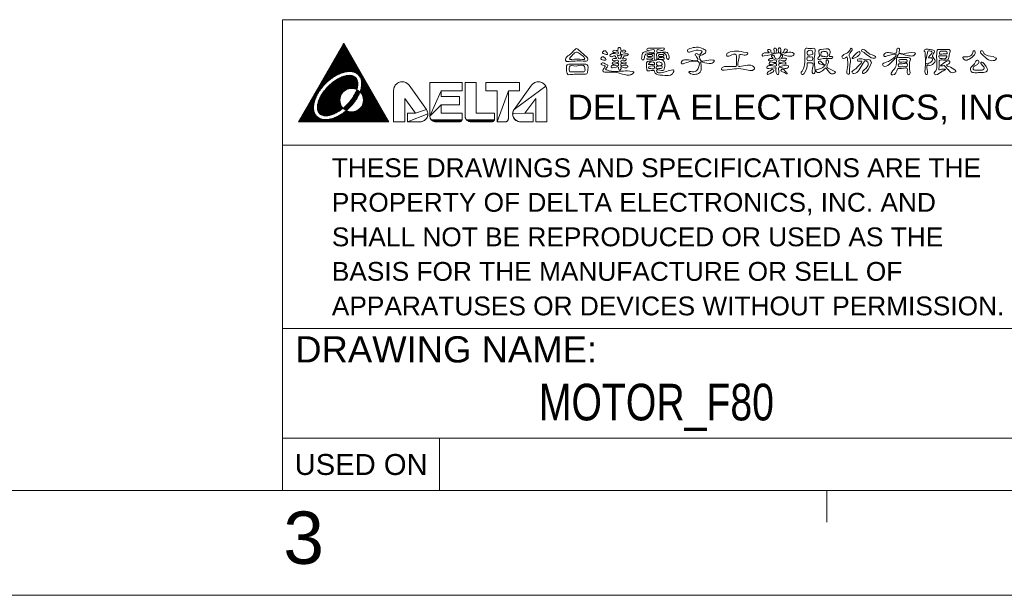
# Model space of a CAD drawing. Header units: millimetres. Extents: x -38 to 382, y -25 to 272.
# Tile 4 of 7: x 195 to 289, y -25 to 30. Entities that reach past the tile are written whole.
import ezdxf
from ezdxf.enums import TextEntityAlignment as Align

# ---------------------------------------------------------------- set-up
doc = ezdxf.new("R2010")
doc.units = ezdxf.units.MM
doc.header["$LTSCALE"] = 23.1
doc.layers.get('0').update_dxf_attribs({"linetype": 'CONTINUOUS'})
doc.styles.get("Standard").update_dxf_attribs({"font": 'txt', "width": 0.7})
doc.styles.add('TEXTSTYLE_0', font='txt', dxfattribs={"width": 0.8})

msp = doc.modelspace()

# ---------------------------------------------------------------- linework, layer by layer
at = {"color": 7, "linetype": 'Continuous', "lineweight": 13}
for p, q in [((372.2773, 30.1994), (220.2773, 30.1994)), ((220.2773, 30.1994), (220.2773, -14.8006)), ((221.7773, 20.4494), (226.1076, 27.9494)), ((225.7632, 27.3528), (226.4521, 27.3528)), ((225.8083, 27.431), (226.407, 27.431)), ((225.8534, 27.5091), (226.3619, 27.5091)), ((225.8985, 27.5872), (226.3168, 27.5872)), ((225.9436, 27.6653), (226.2717, 27.6653)), ((225.9887, 27.7435), (226.2266, 27.7435)), ((226.0338, 27.8216), (226.1815, 27.8216)), ((226.0386, 27.8298), (226.1261, 27.9174)), ((230.438, 20.4494), (226.1076, 27.9494)), ((226.1085, 27.8997), (226.1364, 27.8997)), ((225.2219, 26.4153), (226.9934, 26.4153)), ((225.267, 26.4935), (226.9483, 26.4935)), ((225.3121, 26.5716), (226.9032, 26.5716)), ((225.3572, 26.6497), (226.8581, 26.6497)), ((225.4023, 26.7278), (226.813, 26.7278)), ((225.4474, 26.806), (226.7679, 26.806)), ((225.4925, 26.8841), (226.7228, 26.8841)), ((225.5376, 26.9622), (226.6776, 26.9622)), ((225.5827, 27.0403), (226.6325, 27.0403)), ((225.6279, 27.1185), (226.5874, 27.1185)), ((225.673, 27.1966), (226.5423, 27.1966)), ((225.7181, 27.2747), (226.4972, 27.2747)), ((224.6806, 25.4778), (227.5347, 25.4778)), ((224.7257, 25.556), (227.4896, 25.556)), ((224.7708, 25.6341), (227.4445, 25.6341)), ((224.8159, 25.7122), (227.3994, 25.7122)), ((224.861, 25.7903), (227.3543, 25.7903)), ((224.9061, 25.8685), (227.3092, 25.8685)), ((224.9512, 25.9466), (227.2641, 25.9466)), ((224.9963, 26.0247), (227.2189, 26.0247)), ((225.0415, 26.1028), (227.1738, 26.1028)), ((225.0866, 26.181), (227.1287, 26.181)), ((225.1317, 26.2591), (227.0836, 26.2591)), ((225.1768, 26.3372), (227.0385, 26.3372)), ((224.1393, 24.5403), (224.8866, 24.5403)), ((224.1844, 24.6185), (224.9939, 24.6185)), ((224.2295, 24.6966), (225.1082, 24.6966)), ((224.2746, 24.7747), (225.2311, 24.7747)), ((224.3197, 24.8528), (225.3643, 24.8528)), ((224.3648, 24.931), (225.5107, 24.931)), ((224.4099, 25.0091), (225.6753, 25.0091)), ((224.4551, 25.0872), (225.8674, 25.0872)), ((224.5002, 25.1653), (226.1105, 25.1653)), ((224.5453, 25.2435), (226.5749, 25.2435)), ((224.5904, 25.3216), (227.6249, 25.3216)), ((224.6355, 25.3997), (227.5798, 25.3997)), ((225.5583, 24.5403), (227.353, 24.5403)), ((225.703, 24.6185), (227.2995, 24.6185)), ((225.8677, 24.6966), (227.226, 24.6966)), ((226.0659, 24.7747), (227.1189, 24.7747)), ((226.3463, 24.8528), (226.9297, 24.8528)), ((226.7712, 25.2435), (227.67, 25.2435)), ((227.1575, 25.1653), (227.7151, 25.1653)), ((227.3226, 25.0872), (227.7602, 25.0872)), ((227.4366, 25.0091), (227.8053, 25.0091)), ((227.5232, 24.931), (227.8505, 24.931)), ((227.5916, 24.8528), (227.8956, 24.8528)), ((227.6468, 24.7747), (227.9407, 24.7747)), ((227.6915, 24.6966), (227.9858, 24.6966)), ((227.7279, 24.6185), (228.0309, 24.6185)), ((227.7571, 24.5403), (228.076, 24.5403)), ((223.5529, 23.5247), (223.8882, 23.5247)), ((223.598, 23.6028), (223.946, 23.6028)), ((223.6431, 23.681), (224.0064, 23.681)), ((223.6882, 23.7591), (224.0696, 23.7591)), ((223.7333, 23.8372), (224.1355, 23.8372)), ((223.7784, 23.9153), (224.2044, 23.9153)), ((223.8235, 23.9935), (224.2763, 23.9935)), ((223.8686, 24.0716), (224.3515, 24.0716)), ((223.9138, 24.1497), (224.4302, 24.1497)), ((223.9589, 24.2278), (224.5126, 24.2278)), ((224.004, 24.306), (224.5991, 24.306)), ((224.0491, 24.3841), (224.6899, 24.3841)), ((224.0942, 24.4622), (224.7856, 24.4622)), ((224.361, 23.5247), (226.3758, 23.5247)), ((224.4278, 23.6028), (226.5908, 23.6028)), ((224.4977, 23.681), (227.4107, 23.681)), ((224.5708, 23.7591), (227.4287, 23.7591)), ((224.6473, 23.8372), (227.4434, 23.8372)), ((224.7275, 23.9153), (227.4544, 23.9153)), ((224.8116, 23.9935), (227.4615, 23.9935)), ((224.9, 24.0716), (227.4643, 24.0716)), ((224.9931, 24.1497), (227.4623, 24.1497)), ((225.0916, 24.2278), (227.455, 24.2278)), ((225.196, 24.306), (227.4417, 24.306)), ((225.3076, 24.3841), (227.4213, 24.3841)), ((225.4277, 24.4622), (227.3925, 24.4622)), ((227.1405, 23.6028), (227.3894, 23.6028)), ((227.3555, 23.5247), (227.365, 23.5247)), ((227.741, 23.5247), (228.6624, 23.5247)), ((227.7612, 23.6028), (228.6173, 23.6028)), ((227.7789, 23.681), (228.5722, 23.681)), ((227.7801, 24.4622), (228.1211, 24.4622)), ((227.7938, 23.7591), (228.5271, 23.7591)), ((227.7977, 24.3841), (228.1662, 24.3841)), ((227.8059, 23.8372), (228.482, 23.8372)), ((227.8105, 24.306), (228.2113, 24.306)), ((227.815, 23.9153), (228.4369, 23.9153)), ((227.8189, 24.2278), (228.2564, 24.2278)), ((227.8211, 23.9935), (228.3917, 23.9935)), ((227.8233, 24.1497), (228.3015, 24.1497)), ((227.8239, 24.0716), (228.3466, 24.0716)), ((230.8831, 23.4546), (230.8895, 23.5567)), ((230.8895, 23.5567), (230.9087, 23.6572)), ((230.9087, 23.6572), (230.9404, 23.7544)), ((230.9404, 23.7544), (230.984, 23.8469)), ((230.984, 23.8469), (231.0389, 23.9332)), ((231.0389, 23.9332), (231.1042, 24.0119)), ((231.1042, 24.0119), (231.1789, 24.0818)), ((231.1789, 24.0818), (231.2617, 24.1418)), ((231.2617, 24.1418), (231.3515, 24.1909)), ((231.3515, 24.1909), (231.4466, 24.2283)), ((231.4466, 24.2283), (231.5458, 24.2535)), ((231.5458, 24.2535), (231.6473, 24.266)), ((231.5458, 24.2535), (231.5458, 24.2535)), ((231.6473, 24.266), (231.7495, 24.2657)), ((231.7495, 24.2657), (231.851, 24.2526)), ((231.851, 24.2526), (231.9499, 24.2268)), ((231.9499, 24.2268), (232.0449, 24.1888)), ((232.0449, 24.1888), (232.1343, 24.1392)), ((232.1343, 24.1392), (232.2168, 24.0787)), ((232.2168, 24.0787), (232.2911, 24.0084)), ((232.2911, 24.0084), (232.3559, 23.9293)), ((232.3559, 23.9293), (234.0149, 21.6188)), ((234.0149, 21.6188), (232.3559, 23.9293)), ((232.3563, 23.9287), (234.0144, 21.6194)), ((234.344, 20.9852), (234.344, 24.1998)), ((234.344, 24.1998), (237.4354, 24.1998)), ((237.4354, 24.1998), (234.344, 24.1998)), ((234.344, 24.1998), (237.4354, 24.1998)), ((234.344, 24.1998), (234.344, 20.9852)), ((234.344, 24.1998), (234.344, 20.9852)), ((237.4354, 24.1998), (237.4354, 23.3961)), ((237.4354, 24.1998), (237.4354, 24.1998)), ((237.4354, 24.1998), (237.4354, 23.3961)), ((237.4354, 23.3961), (237.4354, 24.1998)), ((237.7033, 20.9844), (237.7033, 24.1998)), ((237.7033, 24.1998), (238.7748, 24.1998)), ((238.7748, 24.1998), (237.7033, 24.1998)), ((237.7033, 24.1998), (238.7748, 24.1998)), ((237.7033, 24.1998), (237.7033, 20.9844)), ((237.7033, 20.9852), (237.7033, 24.1998)), ((238.7748, 24.1998), (238.7748, 21.2531)), ((238.7748, 21.2531), (238.7748, 24.1998)), ((238.7748, 21.2531), (238.7748, 24.1998)), ((239.7016, 23.3961), (239.7016, 24.1998)), ((239.7016, 24.1998), (242.9162, 24.1998)), ((242.9162, 24.1998), (239.7016, 24.1998)), ((239.7016, 24.1998), (242.9162, 24.1998)), ((239.7016, 24.1998), (239.7016, 23.3961)), ((239.7016, 24.1998), (239.7016, 23.3961)), ((242.3955, 21.6188), (244.0545, 23.9293)), ((244.0545, 23.9293), (242.3955, 21.6188)), ((245.4264, 23.8469), (242.3955, 21.6188)), ((242.3955, 21.6188), (245.4264, 23.8469)), ((244.0541, 23.9287), (242.396, 21.6194)), ((242.9162, 24.1998), (242.9162, 23.3961)), ((242.9162, 24.1998), (242.9162, 23.3961)), ((242.9162, 23.3961), (242.9162, 24.1998)), ((244.0545, 23.9293), (244.1193, 24.0084)), ((244.1193, 24.0084), (244.1936, 24.0787)), ((244.1936, 24.0787), (244.2761, 24.1392)), ((244.2761, 24.1392), (244.3655, 24.1888)), ((244.3655, 24.1888), (244.4604, 24.2268)), ((244.4604, 24.2268), (244.5594, 24.2526)), ((244.5594, 24.2526), (244.6608, 24.2657)), ((244.6608, 24.2657), (244.7631, 24.266)), ((244.7631, 24.266), (244.8646, 24.2535)), ((244.7631, 24.266), (244.7631, 24.266)), ((244.8646, 24.2535), (244.9638, 24.2283)), ((244.9638, 24.2283), (245.0589, 24.1909)), ((245.0589, 24.1909), (245.1487, 24.1418)), ((245.1487, 24.1418), (245.2315, 24.0818)), ((245.2315, 24.0818), (245.3062, 24.0119)), ((245.3062, 24.0119), (245.3715, 23.9332)), ((245.3715, 23.9332), (245.4264, 23.8469)), ((245.4264, 23.8469), (245.47, 23.7544)), ((245.47, 23.7544), (245.5017, 23.6572)), ((245.5017, 23.6572), (245.5209, 23.5567)), ((245.5209, 23.5567), (245.5273, 23.4546)), ((223.0116, 22.5872), (223.3814, 22.5872)), ((223.0567, 22.6653), (223.4108, 22.6653)), ((223.1018, 22.7435), (223.4426, 22.7435)), ((223.1469, 22.8216), (223.4767, 22.8216)), ((223.192, 22.8997), (223.5131, 22.8997)), ((223.2371, 22.9778), (223.5518, 22.9778)), ((223.2822, 23.056), (223.5928, 23.056)), ((223.3274, 23.1341), (223.6361, 23.1341)), ((223.3725, 23.2122), (223.6818, 23.2122)), ((223.4176, 23.2903), (223.7297, 23.2903)), ((223.4627, 23.3685), (223.7801, 23.3685)), ((223.5078, 23.4466), (223.8329, 23.4466)), ((223.7707, 22.5872), (225.7432, 22.5872)), ((223.8055, 22.6653), (225.7512, 22.6653)), ((223.843, 22.7435), (225.7647, 22.7435)), ((223.8831, 22.8216), (225.7841, 22.8216)), ((223.9258, 22.8997), (225.8096, 22.8997)), ((223.971, 22.9778), (225.8417, 22.9778)), ((224.0188, 23.056), (225.8809, 23.056)), ((224.0692, 23.1341), (225.9283, 23.1341)), ((224.1222, 23.2122), (225.9852, 23.2122)), ((224.1778, 23.2903), (226.0534, 23.2903)), ((224.2361, 23.3685), (226.1363, 23.3685)), ((224.2971, 23.4466), (226.2395, 23.4466)), ((226.8612, 22.5872), (227.3113, 22.5872)), ((226.9175, 22.6653), (227.36, 22.6653)), ((226.9712, 22.7435), (227.4062, 22.7435)), ((227.0222, 22.8216), (227.4502, 22.8216)), ((227.0707, 22.8997), (227.4918, 22.8997)), ((227.1167, 22.9778), (227.5312, 22.9778)), ((227.1601, 23.056), (227.5682, 23.056)), ((227.2009, 23.1341), (227.6029, 23.1341)), ((227.2391, 23.2122), (227.6353, 23.2122)), ((227.2747, 23.2903), (227.6654, 23.2903)), ((227.3076, 23.3685), (227.595, 23.3685)), ((227.3377, 23.4466), (227.4918, 23.4466)), ((227.6779, 23.2903), (228.7977, 23.2903)), ((227.693, 23.3685), (228.7526, 23.3685)), ((227.7183, 23.4466), (228.7075, 23.4466)), ((227.7461, 23.2122), (228.8428, 23.2122)), ((227.803, 23.1341), (228.8879, 23.1341)), ((227.8504, 23.056), (228.933, 23.056)), ((227.8896, 22.9778), (228.9782, 22.9778)), ((227.9217, 22.8997), (229.0233, 22.8997)), ((227.9472, 22.8216), (229.0684, 22.8216)), ((227.9666, 22.7435), (229.1135, 22.7435)), ((227.9801, 22.6653), (229.1586, 22.6653)), ((227.9881, 22.5872), (229.2037, 22.5872)), ((230.8831, 20.4494), (230.8831, 23.4546)), ((230.8831, 23.4546), (230.8831, 20.4494)), ((230.8831, 23.4546), (230.8831, 20.4494)), ((232.982, 21.2531), (231.9546, 22.684)), ((231.9546, 22.684), (231.9546, 20.4494)), ((231.9546, 22.684), (232.982, 21.2531)), ((231.9546, 22.684), (232.982, 21.2531)), ((231.9546, 20.4494), (231.9546, 22.684)), ((231.9546, 20.4494), (231.9546, 22.684)), ((235.4155, 23.3961), (234.344, 20.9852)), ((234.344, 20.9852), (235.4155, 23.3961)), ((237.4354, 23.3961), (235.4155, 23.3961)), ((235.4155, 23.3961), (235.4155, 22.8604)), ((235.4155, 23.3961), (237.4354, 23.3961)), ((235.4155, 23.3961), (237.4354, 23.3961)), ((235.4155, 23.3961), (235.4155, 22.8604)), ((235.4155, 22.8604), (235.4155, 23.3961)), ((235.4155, 22.8604), (237.1675, 22.8604)), ((237.1675, 22.8604), (235.4155, 22.8604)), ((235.4155, 22.8604), (237.1675, 22.8604)), ((237.1675, 22.8604), (237.1675, 22.0567)), ((237.1675, 22.8604), (237.1675, 22.8604)), ((237.1675, 22.0567), (237.1675, 22.8604)), ((237.1675, 22.0567), (237.1675, 22.8604)), ((240.7732, 23.3961), (239.7016, 23.3961)), ((239.7016, 23.3961), (239.7016, 23.3961)), ((239.7016, 23.3961), (240.7732, 23.3961)), ((239.7016, 23.3961), (240.7732, 23.3961)), ((241.8447, 23.3961), (240.7732, 20.4494)), ((240.7732, 20.4494), (240.7732, 23.3961)), ((240.7732, 20.4494), (241.8447, 23.3961)), ((240.7732, 23.3961), (240.7732, 20.4494)), ((240.7732, 23.3961), (240.7732, 20.4494)), ((242.9162, 23.3961), (241.8447, 23.3961)), ((241.8447, 23.3961), (241.8447, 20.7265)), ((242.9162, 23.3961), (241.8447, 23.3961)), ((241.8447, 23.3961), (242.9162, 23.3961)), ((241.8447, 23.3961), (241.8447, 20.7265)), ((241.8447, 20.7265), (241.8447, 23.3961)), ((244.4558, 22.684), (243.4283, 21.2531)), ((244.4558, 22.684), (243.4283, 21.2531)), ((243.4283, 21.2531), (244.4558, 22.684)), ((244.4558, 20.4494), (244.4558, 22.684)), ((244.4558, 22.684), (244.4558, 22.684)), ((244.4558, 22.684), (244.4558, 20.4494)), ((244.4558, 20.4494), (244.4558, 22.684)), ((245.5273, 23.4546), (245.5273, 20.4494)), ((245.5273, 23.4546), (245.5273, 20.4494)), ((245.5273, 20.4494), (245.5273, 23.4546)), ((222.4703, 21.6497), (223.2375, 21.6497)), ((222.5154, 21.7278), (223.2321, 21.7278)), ((222.5605, 21.806), (223.2305, 21.806)), ((222.6056, 21.8841), (223.2324, 21.8841)), ((222.6507, 21.9622), (223.2376, 21.9622)), ((222.6958, 22.0403), (223.2459, 22.0403)), ((222.741, 22.1185), (223.2572, 22.1185)), ((222.7861, 22.1966), (223.2714, 22.1966)), ((222.8312, 22.2747), (223.2883, 22.2747)), ((222.8763, 22.3528), (223.3078, 22.3528)), ((222.9214, 22.431), (223.3299, 22.431)), ((222.9665, 22.5091), (223.3544, 22.5091)), ((223.5904, 21.806), (225.9897, 21.806)), ((223.5919, 21.8841), (225.9321, 21.8841)), ((223.5937, 21.7278), (226.0351, 21.7278)), ((223.5978, 21.9622), (225.8841, 21.9622)), ((223.6025, 21.6497), (225.9351, 21.6497)), ((223.6078, 22.0403), (225.8443, 22.0403)), ((223.6215, 22.1185), (225.8117, 22.1185)), ((223.6386, 22.1966), (225.7857, 22.1966)), ((223.6591, 22.2747), (225.7659, 22.2747)), ((223.6826, 22.3528), (225.752, 22.3528)), ((223.7091, 22.431), (225.7436, 22.431)), ((223.7385, 22.5091), (225.7407, 22.5091)), ((226.0589, 21.7278), (226.6022, 21.7278)), ((226.1297, 21.806), (226.6819, 21.806)), ((226.143, 21.6497), (226.5187, 21.6497)), ((226.2193, 21.8841), (226.758, 21.8841)), ((226.3045, 21.9622), (226.8309, 21.9622)), ((226.3858, 22.0403), (226.9006, 22.0403)), ((226.4633, 22.1185), (226.9673, 22.1185)), ((226.5373, 22.1966), (227.0312, 22.1966)), ((226.608, 22.2747), (227.0923, 22.2747)), ((226.6757, 22.3528), (227.1509, 22.3528)), ((226.7403, 22.431), (227.2068, 22.431)), ((226.8021, 22.5091), (227.2603, 22.5091)), ((227.5883, 21.6497), (229.745, 21.6497)), ((227.6724, 21.7278), (229.6999, 21.7278)), ((227.7416, 21.806), (229.6548, 21.806)), ((227.7992, 21.8841), (229.6097, 21.8841)), ((227.8472, 21.9622), (229.5646, 21.9622)), ((227.887, 22.0403), (229.5194, 22.0403)), ((227.9196, 22.1185), (229.4743, 22.1185)), ((227.9455, 22.1966), (229.4292, 22.1966)), ((227.9654, 22.2747), (229.3841, 22.2747)), ((227.9793, 22.3528), (229.339, 22.3528)), ((227.9877, 22.431), (229.2939, 22.431)), ((227.9906, 22.5091), (229.2488, 22.5091)), ((235.4155, 22.0567), (234.344, 20.9852)), ((234.344, 20.9852), (235.4155, 22.0567)), ((237.1675, 22.0567), (235.4155, 22.0567)), ((235.4155, 22.0567), (235.4155, 21.2531)), ((235.4155, 22.0567), (237.1675, 22.0567)), ((235.4155, 22.0567), (237.1675, 22.0567)), ((235.4155, 22.0567), (235.4155, 21.2531)), ((235.4155, 21.2531), (235.4155, 22.0567)), ((221.929, 20.7122), (223.9596, 20.7122)), ((221.9741, 20.7903), (223.7703, 20.7903)), ((222.0192, 20.8685), (223.6458, 20.8685)), ((222.0643, 20.9466), (223.553, 20.9466)), ((222.1094, 21.0247), (223.4802, 21.0247)), ((222.1545, 21.1028), (223.4217, 21.1028)), ((222.1997, 21.181), (223.3743, 21.181)), ((222.2448, 21.2591), (223.3359, 21.2591)), ((222.2899, 21.3372), (223.3048, 21.3372)), ((222.335, 21.4153), (223.2802, 21.4153)), ((222.3801, 21.4935), (223.2611, 21.4935)), ((222.4252, 21.5716), (223.2471, 21.5716)), ((223.6177, 21.5716), (225.8288, 21.5716)), ((223.6402, 21.4935), (225.7151, 21.4935)), ((223.6717, 21.4153), (225.5924, 21.4153)), ((223.7146, 21.3372), (225.4583, 21.3372)), ((223.7728, 21.2591), (225.309, 21.2591)), ((223.8536, 21.181), (225.137, 21.181)), ((223.9748, 21.1028), (224.9246, 21.1028)), ((224.2273, 21.0247), (224.5809, 21.0247)), ((224.8603, 20.7122), (230.2863, 20.7122)), ((225.1276, 20.7903), (230.2412, 20.7903)), ((225.3301, 20.8685), (230.1961, 20.8685)), ((225.501, 20.9466), (230.151, 20.9466)), ((225.6518, 21.0247), (230.1058, 21.0247)), ((225.7883, 21.1028), (230.0607, 21.1028)), ((225.9137, 21.181), (230.0156, 21.181)), ((226.0302, 21.2591), (229.9705, 21.2591)), ((226.1393, 21.3372), (229.9254, 21.3372)), ((226.242, 21.4153), (226.6145, 21.4153)), ((226.2481, 21.5716), (226.4312, 21.5716)), ((226.3391, 21.4935), (226.3878, 21.4935)), ((227.1168, 21.4153), (229.8803, 21.4153)), ((227.3435, 21.4935), (229.8352, 21.4935)), ((227.4832, 21.5716), (229.7901, 21.5716)), ((232.201, 20.4494), (232.201, 21.2531)), ((232.201, 21.2531), (232.982, 21.2531)), ((232.982, 21.2531), (232.201, 21.2531)), ((232.201, 21.2531), (232.982, 21.2531)), ((232.201, 21.2531), (232.201, 20.4494)), ((232.201, 21.2531), (232.201, 20.4494)), ((234.153, 21.1977), (232.201, 20.4494)), ((232.201, 20.4494), (234.153, 21.1977)), ((234.0149, 21.6188), (232.982, 21.2531)), ((232.982, 21.2531), (234.0149, 21.6188)), ((233.9706, 20.7021), (233.9074, 20.6381)), ((234.0255, 20.7734), (233.9706, 20.7021)), ((234.0149, 21.6188), (234.0627, 21.5426)), ((234.0714, 20.8507), (234.0255, 20.7734)), ((234.0627, 21.5426), (234.1009, 21.4612)), ((234.1076, 20.9331), (234.0714, 20.8507)), ((234.1009, 21.4612), (234.129, 21.3757)), ((234.1335, 21.0192), (234.1076, 20.9331)), ((234.129, 21.3757), (234.1464, 21.2874)), ((234.1487, 21.1079), (234.1335, 21.0192)), ((234.1464, 21.2874), (234.153, 21.1977)), ((234.1464, 21.2874), (234.1464, 21.2874)), ((234.153, 21.1977), (234.1487, 21.1079)), ((234.3469, 20.9292), (234.344, 20.9852)), ((234.3557, 20.8738), (234.3469, 20.9292)), ((234.3702, 20.8196), (234.3557, 20.8738)), ((234.3903, 20.7673), (234.3702, 20.8196)), ((234.4158, 20.7173), (234.3903, 20.7673)), ((234.4463, 20.6703), (234.4158, 20.7173)), ((235.4155, 21.2531), (237.4354, 21.2531)), ((237.4354, 21.2531), (235.4155, 21.2531)), ((235.4155, 21.2531), (237.4354, 21.2531)), ((237.4354, 20.7265), (237.4339, 20.6976)), ((237.4354, 21.2531), (237.4354, 20.7265)), ((237.4354, 21.2531), (237.4354, 21.2531)), ((237.4354, 21.2531), (237.4354, 20.7265)), ((237.4354, 20.7265), (237.4354, 21.2531)), ((237.7063, 20.9285), (237.7033, 20.9844)), ((237.7151, 20.8731), (237.7063, 20.9285)), ((237.7297, 20.819), (237.7151, 20.8731)), ((237.7499, 20.7667), (237.7297, 20.819)), ((237.7753, 20.7169), (237.7499, 20.7667)), ((237.8059, 20.6699), (237.7753, 20.7169)), ((238.7748, 21.2531), (240.5268, 21.2531)), ((240.5268, 21.2531), (238.7748, 21.2531)), ((238.7748, 21.2531), (240.5268, 21.2531)), ((240.5268, 20.7265), (240.5253, 20.6976)), ((240.5268, 21.2531), (240.5268, 20.7265)), ((240.5268, 21.2531), (240.5268, 21.2531)), ((240.5268, 21.2531), (240.5268, 20.7265)), ((240.5268, 20.7265), (240.5268, 21.2531)), ((241.8447, 20.7265), (241.8432, 20.6976)), ((242.2573, 21.1977), (242.264, 21.2874)), ((243.4283, 21.2531), (242.2573, 21.1977)), ((242.2573, 21.1977), (243.4283, 21.2531)), ((242.2617, 21.1079), (242.2573, 21.1977)), ((242.2769, 21.0192), (242.2617, 21.1079)), ((242.264, 21.2874), (242.2814, 21.3757)), ((242.3028, 20.9331), (242.2769, 21.0192)), ((242.2814, 21.3757), (242.3095, 21.4612)), ((242.339, 20.8507), (242.3028, 20.9331)), ((242.3095, 21.4612), (242.3477, 21.5426)), ((242.3849, 20.7734), (242.339, 20.8507)), ((242.3477, 21.5426), (242.3955, 21.6188)), ((242.4398, 20.7021), (242.3849, 20.7734)), ((242.503, 20.6381), (242.4398, 20.7021)), ((243.4283, 21.2531), (244.2094, 21.2531)), ((244.2094, 21.2531), (243.4283, 21.2531)), ((244.2094, 21.2531), (243.4283, 21.2531)), ((244.2094, 21.2531), (244.2094, 20.4494)), ((244.2094, 21.2531), (244.2094, 21.2531)), ((244.2094, 21.2531), (244.2094, 20.4494)), ((244.2094, 20.4494), (244.2094, 21.2531)), ((221.7773, 20.4494), (230.438, 20.4494)), ((221.7937, 20.4778), (230.4216, 20.4778)), ((221.8388, 20.556), (230.3765, 20.556)), ((221.8839, 20.6341), (230.3314, 20.6341)), ((231.9546, 20.4494), (230.8831, 20.4494)), ((230.8831, 20.4494), (231.9546, 20.4494)), ((230.8831, 20.4494), (231.9546, 20.4494)), ((233.4141, 20.4494), (232.201, 20.4494)), ((232.201, 20.4494), (233.4141, 20.4494)), ((232.201, 20.4494), (233.4141, 20.4494)), ((233.5039, 20.4549), (233.4141, 20.4494)), ((233.5924, 20.4712), (233.5039, 20.4549)), ((233.5039, 20.4549), (233.5039, 20.4549)), ((233.6782, 20.4982), (233.5924, 20.4712)), ((233.7601, 20.5354), (233.6782, 20.4982)), ((233.8369, 20.5823), (233.7601, 20.5354)), ((233.9074, 20.6381), (233.8369, 20.5823)), ((234.4816, 20.6267), (234.4463, 20.6703)), ((237.4294, 20.6689), (234.4816, 20.6267)), ((234.4816, 20.6267), (237.4294, 20.6689)), ((234.5213, 20.587), (234.4816, 20.6267)), ((237.4115, 20.6138), (234.5213, 20.587)), ((234.5213, 20.587), (237.4115, 20.6138)), ((234.5649, 20.5517), (234.5213, 20.587)), ((234.6119, 20.5212), (234.5649, 20.5517)), ((234.6619, 20.4957), (234.6119, 20.5212)), ((237.3437, 20.5206), (234.6619, 20.4957)), ((234.6619, 20.4957), (237.3437, 20.5206)), ((234.7142, 20.4756), (234.6619, 20.4957)), ((234.7684, 20.4611), (234.7142, 20.4756)), ((237.271, 20.4734), (234.7684, 20.4611)), ((234.7684, 20.4611), (237.271, 20.4734)), ((234.8238, 20.4524), (234.7684, 20.4611)), ((234.8798, 20.4494), (234.8238, 20.4524)), ((237.1583, 20.4494), (234.8798, 20.4494)), ((234.8798, 20.4494), (237.1583, 20.4494)), ((234.8798, 20.4494), (237.1583, 20.4494)), ((237.1873, 20.4509), (237.1583, 20.4494)), ((237.2159, 20.4555), (237.1873, 20.4509)), ((237.2439, 20.463), (237.2159, 20.4555)), ((237.271, 20.4734), (237.2439, 20.463)), ((237.2439, 20.463), (237.2439, 20.463)), ((237.2969, 20.4866), (237.271, 20.4734)), ((237.3212, 20.5024), (237.2969, 20.4866)), ((237.3437, 20.5206), (237.3212, 20.5024)), ((237.3212, 20.5024), (237.3212, 20.5024)), ((237.3642, 20.5411), (237.3437, 20.5206)), ((237.3825, 20.5637), (237.3642, 20.5411)), ((237.3983, 20.588), (237.3825, 20.5637)), ((237.4115, 20.6138), (237.3983, 20.588)), ((237.3983, 20.588), (237.3983, 20.588)), ((237.4219, 20.6409), (237.4115, 20.6138)), ((237.4294, 20.6689), (237.4219, 20.6409)), ((237.4219, 20.6409), (237.4219, 20.6409)), ((237.4339, 20.6976), (237.4294, 20.6689)), ((237.8412, 20.6264), (237.8059, 20.6699)), ((240.5208, 20.6689), (237.8412, 20.6264)), ((237.8412, 20.6264), (240.5208, 20.6689)), ((237.8808, 20.5868), (237.8412, 20.6264)), ((240.5029, 20.6138), (237.8808, 20.5868)), ((237.8808, 20.5868), (240.5029, 20.6138)), ((237.9244, 20.5516), (237.8808, 20.5868)), ((237.9714, 20.5211), (237.9244, 20.5516)), ((238.0213, 20.4957), (237.9714, 20.5211)), ((240.4351, 20.5206), (238.0213, 20.4957)), ((238.0213, 20.4957), (240.4351, 20.5206)), ((238.0737, 20.4756), (238.0213, 20.4957)), ((238.1278, 20.4611), (238.0737, 20.4756)), ((240.3624, 20.4734), (238.1278, 20.4611)), ((238.1278, 20.4611), (240.3624, 20.4734)), ((238.1831, 20.4524), (238.1278, 20.4611)), ((238.2391, 20.4494), (238.1831, 20.4524)), ((240.2497, 20.4494), (238.2391, 20.4494)), ((238.2391, 20.4494), (240.2497, 20.4494)), ((238.2391, 20.4494), (240.2497, 20.4494)), ((240.2787, 20.4509), (240.2497, 20.4494)), ((240.3073, 20.4555), (240.2787, 20.4509)), ((240.3353, 20.463), (240.3073, 20.4555)), ((240.3624, 20.4734), (240.3353, 20.463)), ((240.3353, 20.463), (240.3353, 20.463)), ((240.3883, 20.4866), (240.3624, 20.4734)), ((240.4126, 20.5024), (240.3883, 20.4866)), ((240.4351, 20.5206), (240.4126, 20.5024)), ((240.4126, 20.5024), (240.4126, 20.5024)), ((240.4557, 20.5411), (240.4351, 20.5206)), ((240.4739, 20.5637), (240.4557, 20.5411)), ((240.4897, 20.588), (240.4739, 20.5637)), ((240.5029, 20.6138), (240.4897, 20.588)), ((240.4897, 20.588), (240.4897, 20.588)), ((240.5133, 20.6409), (240.5029, 20.6138)), ((240.5208, 20.6689), (240.5133, 20.6409)), ((240.5133, 20.6409), (240.5133, 20.6409)), ((240.5253, 20.6976), (240.5208, 20.6689)), ((241.5676, 20.4494), (240.7732, 20.4494)), ((240.7732, 20.4494), (241.5676, 20.4494)), ((240.7732, 20.4494), (241.5676, 20.4494)), ((241.5965, 20.4509), (241.5676, 20.4494)), ((241.6252, 20.4555), (241.5965, 20.4509)), ((241.5965, 20.4509), (241.5965, 20.4509)), ((241.6532, 20.463), (241.6252, 20.4555)), ((241.6803, 20.4734), (241.6532, 20.463)), ((241.7061, 20.4866), (241.6803, 20.4734)), ((241.7305, 20.5024), (241.7061, 20.4866)), ((241.753, 20.5206), (241.7305, 20.5024)), ((241.7735, 20.5411), (241.753, 20.5206)), ((241.7918, 20.5637), (241.7735, 20.5411)), ((241.8076, 20.588), (241.7918, 20.5637)), ((241.8207, 20.6138), (241.8076, 20.588)), ((241.8311, 20.6409), (241.8207, 20.6138)), ((241.8386, 20.6689), (241.8311, 20.6409)), ((241.8432, 20.6976), (241.8386, 20.6689)), ((242.5735, 20.5823), (242.503, 20.6381)), ((242.6503, 20.5354), (242.5735, 20.5823)), ((242.7322, 20.4982), (242.6503, 20.5354)), ((242.818, 20.4712), (242.7322, 20.4982)), ((242.9065, 20.4549), (242.818, 20.4712)), ((242.9963, 20.4494), (242.9065, 20.4549)), ((244.2094, 20.4494), (242.9963, 20.4494)), ((244.2094, 20.4494), (242.9963, 20.4494)), ((242.9963, 20.4494), (244.2094, 20.4494)), ((245.5273, 20.4494), (244.4558, 20.4494)), ((245.5273, 20.4494), (244.4558, 20.4494)), ((244.4558, 20.4494), (245.5273, 20.4494)), ((220.2773, 18.1994), (293.2773, 18.1994)), ((220.2773, 18.1994), (220.2773, 0.6994)), ((372.2773, 18.1994), (220.2773, 18.1994)), ((220.2773, 0.6994), (364.2773, 0.6994)), ((220.2773, 0.6994), (220.2773, -9.8006)), ((220.2773, 0.6994), (293.2773, 0.6994)), ((372.2773, 0.6994), (220.2773, 0.6994)), ((220.2773, -9.8006), (364.2773, -9.8006)), ((220.2773, -9.8006), (364.2773, -9.8006)), ((220.2773, -9.8006), (220.2773, -14.8006)), ((364.2773, -9.8006), (220.2773, -9.8006)), ((235.2773, -9.8006), (235.2773, -14.8006)), ((372.2773, -14.8006), (-27.7227, -14.8006)), ((220.2773, -14.8006), (364.2773, -14.8006)), ((272.2773, -14.8006), (272.2773, -17.8006)), ((-37.7227, -24.8006), (382.2773, -24.8006))]:
    msp.add_line(p, q, dxfattribs=at)
msp.add_circle((226.8656, 22.5119), 1.125, dxfattribs=at)
for centre, radius, start, end in [((231.696, 23.4546), 0.8129, 35.726057, 180), ((231.696, 23.4546), 0.8129, 35.67867, 180), ((244.7144, 23.4546), 0.8129, 0, 144.32133), ((244.7144, 23.4546), 0.8129, 0, 144.273943), ((233.4141, 21.1884), 0.739, 270, 35.67867), ((233.4141, 21.1884), 0.739, 270, 35.616366), ((234.8798, 20.9852), 0.5358, 180, 270), ((234.8798, 20.9852), 0.5358, 180, 270), ((237.1583, 20.7265), 0.2771, 270, 0), ((237.1583, 20.7265), 0.2771, 270, 0), ((238.2391, 20.9852), 0.5358, 180, 270), ((238.2391, 20.9852), 0.5358, 180.084726, 270), ((240.2497, 20.7265), 0.2771, 270, 0), ((240.2497, 20.7265), 0.2771, 270, 0), ((241.5676, 20.7265), 0.2771, 270, 0), ((241.5676, 20.7265), 0.2771, 270, 0), ((242.9963, 21.1884), 0.739, 144.32133, 270), ((242.9963, 21.1884), 0.739, 144.383634, 270)]:
    msp.add_arc(centre, radius, start, end, dxfattribs=at)
for points in [[(248.427, 26.2559), (249.186, 26.2454), (249.3704, 26.2763), (249.4386, 26.3924), (249.2817, 26.6829), (248.6971, 27.1818), (248.4819, 27.3702), (248.3448, 27.4384), (248.2187, 27.3632), (247.6645, 26.8166), (247.3022, 26.4128), (247.357, 26.2419), (247.6476, 26.2081), (248.427, 26.2559)], [(252.8895, 26.7582), (253.0091, 26.7477), (253.1969, 26.7681), (253.3165, 26.8947), (253.1899, 26.9495), (252.5581, 26.9461), (252.5645, 27.0657), (252.568, 27.1036), (252.9099, 27.0966), (253.0534, 27.1514), (253.04, 27.2471), (252.5919, 27.2879), (252.5581, 27.4729), (252.4076, 27.5341), (252.3218, 27.3766), (252.3358, 27.2915), (251.8504, 27.2436), (251.823, 27.124), (252.0313, 27.0762), (252.3457, 27.1001), (252.3492, 26.9461), (252.1235, 26.9461), (251.6585, 26.9151), (251.5628, 26.8335), (251.5698, 26.6964), (251.809, 26.6964), (252.0243, 26.7413), (252.1235, 26.5943), (252.1952, 26.4986), (251.8364, 26.4508), (251.809, 26.3306), (252.0179, 26.2827), (252.3492, 26.3067), (252.3802, 26.1631), (251.809, 26.1188), (251.7816, 26.0062), (251.9799, 25.9583), (252.3767, 25.9893), (252.3661, 25.8282), (251.9257, 25.8452), (251.7098, 25.7769), (251.6655, 25.6538), (251.809, 25.606), (252.3661, 25.6538), (252.414, 25.435), (252.4893, 25.3738), (252.561, 25.4251), (252.6024, 25.6474), (252.5989, 25.6538), (252.9542, 25.606), (253.2074, 25.6503), (253.2687, 25.7734), (252.9711, 25.8388), (252.5954, 25.8282), (252.5954, 25.9858), (252.9711, 25.9788), (253.1082, 26.0301), (253.0943, 26.1188), (252.5989, 26.1602), (252.6328, 26.3101), (252.9647, 26.3037), (253.1082, 26.358), (253.0943, 26.4537), (252.6946, 26.4951), (252.8486, 26.5908), (252.8895, 26.7582)], [(255.817, 26.9665), (255.8543, 26.379), (255.9296, 26.3171), (256.0014, 26.3685), (256.0428, 26.5908), (256.0358, 26.9665), (256.8729, 26.8947), (256.9482, 26.7139), (257.1057, 26.4093), (257.1775, 26.4642), (257.2218, 26.6077), (257.2049, 26.6864), (257.181, 26.799), (257.0165, 27.0657), (256.0393, 27.1514), (256.0731, 27.3083), (256.4494, 27.2605), (256.702, 27.3049), (256.7639, 27.428), (256.4663, 27.4933), (255.3386, 27.4863), (255.1227, 27.418), (255.0784, 27.2949), (255.2219, 27.2471), (255.7861, 27.3083), (255.8205, 27.1479), (255.058, 27.1409), (254.7231, 27.0522), (254.593, 26.6112), (254.6099, 26.4128), (254.6992, 26.3516), (254.7984, 26.3854), (254.8462, 26.5908), (254.9693, 26.9017), (255.7861, 26.9665), (255.817, 26.9665)], [(260.2042, 26.1841), (261.028, 26.0161), (261.4107, 26.0984), (261.5268, 26.2897), (261.3833, 26.3446), (260.1663, 26.3819), (260.1324, 26.505), (260.0881, 26.6625), (260.5461, 26.9221), (260.7304, 27.1683), (260.4638, 27.4145), (259.192, 27.442), (258.9802, 27.2949), (259.0111, 27.1374), (259.3291, 27.1549), (260.2281, 27.2471), (260.3512, 27.1578), (260.2859, 27.0143), (260.0367, 26.8504), (260.0193, 26.8434), (259.9102, 26.9221), (259.7491, 26.9361), (259.6879, 26.8609), (259.7491, 26.7652), (259.9545, 26.3819), (258.6862, 26.3685), (258.4575, 26.2693), (258.3583, 26.0879), (258.4231, 25.9922), (258.7002, 26.0336), (259.9679, 26.2045), (259.9819, 26.2011), (259.9749, 25.5342), (259.6914, 25.2367), (259.1512, 25.2367), (259.0899, 25.2233), (259.1546, 25.1346), (259.647, 24.9671), (260.1085, 25.1072), (260.2042, 26.1841)], [(263.6031, 25.7291), (262.7968, 25.7256), (262.595, 25.7227), (262.2805, 25.6165), (262.2222, 25.4251), (262.4684, 25.3808), (264.2734, 25.4829), (264.9333, 25.3359), (265.1655, 25.3534), (265.3673, 25.5891), (265.3055, 25.6882), (263.952, 25.7291), (263.8937, 25.7291), (263.8907, 26.6112), (263.9111, 26.8434), (264.3761, 26.8195), (264.6013, 26.8434), (264.7448, 26.9974), (264.5914, 27.0592), (262.8511, 27.0353), (262.7111, 26.9186), (262.7146, 26.7582), (263.0016, 26.7582), (263.6136, 26.837), (263.6171, 26.83), (263.634, 26.2827), (263.6101, 25.7466), (263.6031, 25.7291)], [(267.4536, 25.6095), (267.4979, 25.0115), (267.5767, 24.9497), (267.6519, 25.0045), (267.6963, 25.2338), (267.6863, 25.6165), (268.2744, 25.5243), (268.4862, 25.5581), (268.6262, 25.7291), (268.5714, 25.8113), (267.6863, 25.8212), (267.6863, 25.9619), (268.2231, 25.9583), (268.373, 26.0161), (268.3561, 26.1153), (267.6899, 26.1532), (267.7202, 26.3207), (268.0965, 26.2728), (268.3596, 26.3171), (268.4244, 26.4472), (268.1134, 26.512), (267.8876, 26.5015), (268.0043, 26.5768), (268.0282, 26.7786), (267.9699, 26.8504), (268.7732, 26.7034), (269.1495, 26.9291), (269.0947, 27.0143), (268.2534, 27.0283), (268.4145, 27.1205), (268.5136, 27.2506), (268.4145, 27.3976), (268.2604, 27.3766), (268.1682, 27.1614), (268.0796, 27.0318), (267.8608, 27.0382), (267.8637, 27.1205), (267.8777, 27.2162), (267.8608, 27.4624), (267.7138, 27.5207), (267.635, 27.3702), (267.6624, 27.2028), (267.6554, 27.0417), (267.4437, 27.0417), (267.4606, 27.2401), (267.4297, 27.442), (267.2931, 27.4898), (267.2214, 27.3498), (267.2488, 27.0417), (266.9717, 27.0382), (266.9378, 27.2057), (266.9139, 27.2949), (266.8007, 27.3562), (266.6881, 27.3463), (266.6199, 27.271), (266.6981, 27.117), (266.7838, 27.0353), (266.6129, 27.0318), (266.4075, 27.0283), (266.1374, 26.9327), (266.0867, 26.7652), (266.3019, 26.7308), (267.8876, 26.8539), (267.7342, 26.5225), (267.7138, 26.4986), (267.3579, 26.4951), (267.2861, 26.6864), (267.2692, 26.7273), (267.1018, 26.8026), (266.9857, 26.7442), (267.0125, 26.6351), (267.1595, 26.4951), (266.9822, 26.505), (266.7564, 26.4332), (266.7121, 26.3067), (266.8591, 26.2588), (267.4367, 26.3171), (267.4641, 26.1497), (267.0539, 26.1497), (266.7908, 26.0984), (266.7599, 25.9718), (266.9787, 25.9204), (267.4641, 25.9583), (267.4606, 25.8212), (266.9583, 25.8148), (266.5855, 25.7256), (266.5376, 25.5721), (266.736, 25.5377), (267.4536, 25.6095)], [(270.4155, 26.071), (270.7912, 26.0814), (270.8601, 26.0744), (270.8665, 25.309), (270.9383, 25.0663), (271.0818, 25.0424), (271.1506, 25.2781), (271.0818, 26.5155), (271.164, 27.1888), (271.1366, 27.4075), (270.7539, 27.449), (270.5042, 27.4624), (270.2994, 27.4758), (270.2137, 27.3871), (270.1827, 27.1888), (270.0497, 25.5482), (269.9161, 25.2851), (269.814, 25.0628), (269.9301, 24.9601), (270.1524, 25.1107), (270.4155, 26.071)], [(271.5812, 26.6759), (271.4476, 26.5739), (271.4511, 26.4332), (271.7042, 26.4332), (272.5175, 26.4881), (272.7159, 26.505), (272.8425, 26.6421), (272.7095, 26.6964), (272.535, 26.6964), (272.5864, 27.0622), (272.5449, 27.3119), (271.7381, 27.3667), (271.5671, 27.3189), (271.5094, 27.1888), (271.5263, 27.1001), (271.5777, 26.7139), (271.5812, 26.6759)], [(274.2012, 26.6725), (274.2042, 26.6625), (274.2012, 25.2676), (274.2316, 25.0319), (274.3856, 25.0045), (274.4503, 25.3259), (274.4678, 26.6217), (274.4025, 26.8708), (274.6866, 27.4145), (274.5974, 27.4694), (274.4947, 27.3288), (274.2421, 27.0452), (273.801, 26.7856), (273.7088, 26.6625), (273.7876, 26.5324), (273.9959, 26.5225), (274.2012, 26.6725)], [(275.7187, 27.1374), (276.1971, 26.7856), (276.8604, 26.519), (276.8773, 26.5254), (276.9491, 26.6147), (276.5973, 26.8265), (275.9649, 27.2506), (275.7531, 27.3527), (275.616, 27.3153), (275.5786, 27.2162), (275.7187, 27.1374)], [(279.0598, 25.5377), (279.5382, 25.5581), (279.9519, 25.5447), (280.0271, 24.9806), (280.1094, 24.9432), (280.222, 25.0319), (280.2255, 25.2612), (280.1916, 26.1258), (280.2459, 26.3241), (280.2768, 26.4233), (280.2255, 26.519), (280.0685, 26.5838), (279.6339, 26.5873), (279.1555, 26.5978), (279.0429, 26.6077), (278.9986, 26.5978), (279.1421, 26.9052), (279.6205, 26.8778), (280.2698, 26.7308), (280.6391, 26.813), (280.7517, 26.9974), (280.6152, 27.0487), (279.1829, 27.0796), (279.2238, 27.264), (279.2203, 27.4075), (279.1281, 27.4659), (278.9881, 27.4384), (278.9607, 27.2949), (278.9472, 27.0796), (278.0377, 27.0592), (277.8154, 26.963), (277.7197, 26.7891), (277.7851, 26.6964), (278.0482, 26.7343), (278.8959, 26.8883), (277.9659, 26.1328), (277.6037, 25.9035), (277.6684, 25.8044), (278.2944, 25.9683), (278.9268, 26.4916), (278.9332, 26.3376), (278.8755, 25.7122), (278.4957, 25.1888), (278.4443, 24.9841), (278.5779, 24.9193), (279.0528, 25.5208), (279.0598, 25.5377)], [(281.6624, 27.131), (281.6624, 25.4181), (281.7102, 25.0115), (281.789, 24.9497), (281.8642, 25.0045), (281.9086, 25.2338), (281.9022, 25.8557), (282.0008, 25.8388), (282.4727, 26.0161), (282.6402, 26.2798), (282.3805, 26.6829), (282.4045, 26.8335), (282.541, 27.257), (282.3426, 27.3083), (281.9599, 27.3737), (281.7447, 27.3766), (281.6146, 27.3119), (281.5772, 27.1958), (281.6624, 27.131)], [(283.1938, 27.3562), (282.8385, 27.3019), (282.7977, 27.1444), (282.7942, 25.6952), (282.6915, 25.3055), (282.5515, 25.1346), (282.5719, 24.9876), (282.695, 24.9432), (283.2592, 25.2507), (283.5153, 25.3633), (283.618, 25.4456), (283.5019, 25.4829), (283.0608, 25.4111), (283.013, 25.4111), (282.9925, 25.5243), (283.0025, 26.1392), (283.0229, 26.2827), (283.44, 26.3446), (283.625, 26.3341), (283.8741, 26.3994), (283.9359, 26.6042), (284.0421, 27.0657), (284.0555, 27.2471), (283.4126, 27.3463), (283.1938, 27.3562)], [(248.6388, 26.9735), (248.9947, 26.7034), (249.1417, 26.4811), (248.42, 26.4332), (247.6954, 26.4537), (248.0169, 26.8673), (248.3448, 27.0966), (248.6388, 26.9735)], [(251.0091, 26.5908), (250.9304, 26.6485), (250.7939, 26.6351), (250.7052, 26.5563), (250.6912, 26.4472), (250.8557, 26.3615), (251.0535, 26.3341), (251.1801, 26.365), (251.1223, 26.4776), (251.0091, 26.5908)], [(251.1871, 27.1409), (251.1188, 27.2092), (250.9782, 27.2092), (250.8796, 27.1444), (250.8557, 27.0382), (251.0057, 26.9327), (251.2005, 26.8813), (251.3271, 26.8982), (251.2828, 27.0178), (251.1871, 27.1409)], [(252.3633, 26.7681), (252.6742, 26.7681), (252.6433, 26.6759), (252.5511, 26.4951), (252.3731, 26.4986), (252.3148, 26.6864), (252.281, 26.7617), (252.3633, 26.7681)], [(255.7931, 25.3598), (255.8683, 25.0902), (256.576, 24.8983), (257.328, 24.9018), (257.5194, 25.0389), (257.625, 25.4076), (257.5532, 25.4076), (256.3946, 25.1276), (256.0358, 25.2338), (255.9914, 25.3598), (256.4663, 25.3464), (256.702, 25.3907), (256.7709, 25.6264), (256.7977, 25.9823), (256.7364, 26.1701), (255.2219, 26.211), (255.0959, 26.1736), (255.051, 25.9379), (255.0685, 25.5173), (255.1467, 25.3225), (255.3625, 25.3225), (255.7931, 25.3598)], [(255.3211, 26.5633), (255.1093, 26.5225), (255.0854, 26.4198), (255.2598, 26.379), (255.6052, 26.4438), (255.5947, 26.5225), (255.3894, 26.5563), (255.3211, 26.5633)], [(255.3351, 26.8644), (255.1227, 26.823), (255.0988, 26.7203), (255.2733, 26.6795), (255.5125, 26.6964), (255.6321, 26.7442), (255.6221, 26.823), (255.3351, 26.8644)], [(256.4016, 26.5768), (256.1898, 26.5359), (256.1653, 26.4332), (256.3397, 26.3924), (256.6203, 26.4093), (256.7399, 26.4572), (256.7294, 26.5359), (256.4016, 26.5768)], [(256.415, 26.8644), (256.2032, 26.823), (256.1793, 26.7203), (256.3537, 26.6795), (256.5929, 26.6964), (256.7125, 26.7442), (256.702, 26.823), (256.415, 26.8644)], [(270.6477, 26.2967), (270.429, 26.3037), (270.4359, 26.6351), (270.6512, 26.6421), (270.8391, 26.6351), (270.87, 26.6351), (270.863, 26.3037), (270.6477, 26.2967)], [(270.863, 26.8644), (270.4394, 26.8644), (270.4564, 27.1923), (270.6856, 27.278), (270.863, 27.2232), (270.877, 26.8644), (270.863, 26.8644)], [(272.1861, 25.6025), (272.4458, 25.2676), (272.7025, 25.0284), (272.9895, 25.0663), (273.1021, 25.1585), (273.0303, 25.2472), (272.2923, 25.7565), (272.4394, 26.2454), (272.3775, 26.3411), (272.2888, 26.358), (272.2206, 26.3101), (272.2235, 26.1941), (272.1383, 25.8691), (271.7725, 26.1567), (271.5946, 26.2524), (271.4925, 26.2081), (271.4925, 26.0744), (271.7042, 25.9513), (272.0356, 25.7431), (272.0321, 25.7396), (271.3968, 25.4526), (271.2049, 25.3394), (271.3005, 25.2099), (271.4581, 25.1515), (271.8921, 25.3429), (272.1827, 25.5996), (272.1861, 25.6025)], [(271.9779, 26.6964), (271.8752, 26.6999), (271.7725, 26.7034), (271.7929, 27.1409), (272.063, 27.1648), (272.2544, 27.131), (272.2888, 27.1071), (272.3367, 26.6964), (271.9779, 26.6964)], [(275.6335, 26.2349), (275.63, 26.218), (275.4246, 25.9204), (275.1137, 25.5821), (274.8126, 25.3464), (274.6691, 25.2099), (274.731, 25.0967), (274.8605, 25.0593), (275.7531, 26.04), (275.8418, 26.1841), (275.8488, 26.2081), (276.2006, 26.1363), (276.242, 26.0062), (275.8488, 25.3942), (275.6913, 25.1346), (275.7461, 25.0692), (275.8727, 25.0832), (276.4503, 25.8831), (276.515, 26.0062), (276.5389, 26.0675), (276.4812, 26.2524), (276.3651, 26.372), (276.1667, 26.379), (275.63, 26.4438), (275.3564, 26.4747), (275.1988, 26.3615), (275.2368, 26.2489), (275.3803, 26.2349), (275.6335, 26.2349)], [(275.3937, 26.8539), (275.4725, 27.0079), (275.3669, 27.1479), (275.2403, 27.11), (274.7683, 26.6147), (274.7, 26.519), (274.8126, 26.505), (275.298, 26.7786), (275.3937, 26.8539)], [(279.5931, 26.187), (279.1829, 26.1976), (279.2068, 26.3615), (279.4565, 26.3924), (279.8632, 26.3819), (279.9145, 26.3551), (279.9623, 26.1941), (279.5931, 26.187)], [(281.9022, 27.0079), (281.9325, 27.1788), (282.2779, 27.1514), (282.3292, 27.117), (282.1069, 26.7547), (282.0113, 26.5669), (282.1309, 26.5528), (282.2131, 26.5703), (282.3841, 26.3481), (282.2983, 26.2081), (281.929, 25.9893), (281.8987, 25.9788), (281.9022, 27.0079)], [(283.0369, 26.7442), (283.6384, 26.7477), (283.7375, 26.7343), (283.6932, 26.5429), (283.1734, 26.5015), (283.0503, 26.5254), (283.0264, 26.7442), (283.0369, 26.7442)], [(283.7445, 26.9291), (283.3887, 26.9221), (283.0439, 26.9361), (283.0882, 27.1205), (283.5532, 27.1818), (283.7375, 27.1374), (283.7545, 26.9291), (283.7445, 26.9291)], [(286.2345, 27.0657), (286.1727, 26.8912), (285.7556, 26.659), (285.5099, 26.6555), (285.3454, 26.6485), (285.2912, 26.5768), (285.3629, 26.4268), (285.5129, 26.3376), (285.8891, 26.4298), (286.378, 26.8574), (286.4667, 27.0727), (286.4224, 27.1853), (286.3372, 27.2197), (286.2585, 27.1853), (286.2345, 27.0657)], [(286.3985, 25.9957), (286.2479, 25.8353), (286.0158, 25.5447), (286.0257, 25.3119), (286.2993, 25.141), (286.7572, 25.1445), (287.0991, 25.155), (287.3932, 25.1824), (287.5915, 25.2985), (287.6189, 25.4456), (287.4924, 25.7291), (287.2497, 26.0505), (287.1061, 26.1392), (287.0309, 26.1188), (287.0105, 26.0266), (287.1131, 25.8691), (287.308, 25.5173), (287.1983, 25.4111), (286.8529, 25.3703), (286.4154, 25.3872), (286.2585, 25.473), (286.2684, 25.606), (286.6651, 25.9274), (286.8191, 26.1567), (286.7748, 26.3101), (286.6482, 26.3376), (286.5315, 26.225), (286.3985, 25.9957)], [(287.0787, 26.9122), (287.7456, 26.3615), (288.1831, 26.2862), (288.4836, 26.4776), (288.4019, 26.5599), (287.4614, 26.837), (287.3587, 26.9122), (287.287, 27.0143), (287.1301, 27.2162), (286.983, 27.2162), (286.9661, 27.0832), (287.0787, 26.9122)], [(249.0594, 24.9806), (249.3464, 25.0354), (249.4322, 25.3259), (249.4626, 25.6608), (249.3879, 25.8965), (249.1003, 25.9619), (248.1056, 25.9583), (247.6138, 25.9443), (247.4562, 25.9), (247.4049, 25.6235), (247.4218, 25.1888), (247.521, 24.9497), (247.7841, 24.9497), (248.4474, 25.001), (249.0594, 24.9806)], [(248.3179, 25.7705), (249.1347, 25.7227), (249.1656, 25.5243), (249.1347, 25.2612), (248.9328, 25.2233), (247.8903, 25.2028), (247.7094, 25.2303), (247.668, 25.4047), (247.675, 25.7017), (248.3179, 25.7705)], [(250.77, 25.8796), (250.9993, 25.8078), (251.1013, 25.767), (251.071, 25.6882), (250.917, 25.2577), (250.9753, 25.2128), (251.1667, 25.1719), (251.9018, 25.1993), (253.0639, 24.9222), (253.4776, 24.9222), (253.7681, 25.0762), (253.8498, 25.1993), (253.7133, 25.2507), (252.8586, 25.2915), (251.2419, 25.3942), (251.1253, 25.459), (251.2075, 25.5757), (251.351, 25.8423), (251.2349, 25.9105), (251.1013, 25.9823), (250.9001, 26.0914), (250.777, 26.0575), (250.7017, 25.9683), (250.77, 25.8796)], [(255.8001, 25.6952), (255.7931, 25.5342), (255.4582, 25.5243), (255.2972, 25.5482), (255.2633, 25.6882), (255.2698, 25.6917), (255.8001, 25.7122), (255.8001, 25.6952)], [(255.7966, 25.9), (255.2633, 25.9204), (255.2528, 25.9204), (255.2698, 26.0132), (255.7966, 26.0675), (255.7966, 25.9)], [(255.9949, 25.7157), (256.555, 25.6917), (256.5282, 25.5721), (256.3537, 25.5447), (255.9844, 25.5412), (255.9949, 25.7157)], [(256.0188, 25.9344), (256.0154, 26.071), (256.5282, 26.0301), (256.555, 25.914), (256.0118, 25.9), (256.0188, 25.9344)], [(266.876, 25.3155), (266.572, 25.0593), (266.575, 25.015), (267.016, 25.141), (267.187, 25.2367), (267.2074, 25.3668), (267.0948, 25.442), (266.876, 25.3155)], [(267.96, 25.2437), (268.3252, 25.0798), (268.4897, 25.0179), (268.5031, 25.0868), (268.4039, 25.1888), (268.1612, 25.4286), (267.9938, 25.466), (267.8876, 25.3534), (267.96, 25.2437)], [(279.5382, 25.7565), (279.1281, 25.7635), (279.1695, 25.9823), (279.1864, 25.9823), (279.5931, 25.9992), (279.9589, 25.9893), (279.9519, 25.7635), (279.5382, 25.7565)], [(283.4844, 25.8148), (283.8951, 25.3977), (284.1885, 25.1445), (284.5852, 25.2128), (284.6057, 25.2233), (284.5444, 25.3668), (283.7411, 25.8965), (283.9289, 25.9788), (284.045, 26.1089), (283.9768, 26.2728), (283.8437, 26.2658), (283.2248, 25.893), (283.153, 25.8212), (283.2592, 25.7804), (283.4844, 25.8148)], [(223.5385, 20.9607), (223.8009, 20.7747), (224.1297, 20.6724), (224.5121, 20.6575), (224.9335, 20.7307), (225.3778, 20.8891), (225.8278, 21.1268), (226.2663, 21.4345), (226.6763, 21.8004), (227.0422, 22.2104), (227.3499, 22.6489), (227.5876, 23.0989), (227.746, 23.5432), (227.8192, 23.9646), (227.8044, 24.3471), (227.702, 24.6758), (227.516, 24.9382), (227.2536, 25.1241), (226.9249, 25.2265), (226.5425, 25.2414), (226.121, 25.1682), (225.6768, 25.0097), (225.2268, 24.7721), (224.7883, 24.4644), (224.3782, 24.0985), (224.0123, 23.6884), (223.7046, 23.25), (223.467, 22.7999), (223.3085, 22.3557), (223.2353, 21.9342), (223.2502, 21.5518), (223.3526, 21.2231), (223.5385, 20.9607)], [(223.8037, 21.2259), (224.0093, 21.0865), (224.2732, 21.0188), (224.5852, 21.0253), (224.9335, 21.1057), (225.3046, 21.2569), (225.6843, 21.4732), (226.0579, 21.7463), (226.4112, 22.0655), (226.7304, 22.4188), (227.0035, 22.7924), (227.2198, 23.1721), (227.371, 23.5432), (227.4514, 23.8915), (227.4579, 24.2036), (227.3902, 24.4674), (227.2509, 24.673), (227.0453, 24.8123), (226.7814, 24.88), (226.4693, 24.8736), (226.121, 24.7932), (225.7499, 24.6419), (225.3703, 24.4256), (224.9966, 24.1526), (224.6434, 23.8333), (224.3241, 23.4801), (224.0511, 23.1064), (223.8348, 22.7268), (223.6835, 22.3557), (223.6031, 22.0074), (223.5967, 21.6953), (223.6644, 21.4314), (223.8037, 21.2259)]]:
    msp.add_spline(points, degree=3, dxfattribs=at)

# ---------------------------------------------------------------- texts
at = {"color": 7, "linetype": 'Continuous', "lineweight": 13, "style": 'TEXTSTYLE_0'}
for s, height, width, p, p2 in [('DELTA ELECTRONICS, INC. ', 2.4, 0.845739, (247.5047, 20.6364), (292.498, 20.6364)), ('THESE DRAWINGS AND SPECIFICATIONS ARE THE', 1.8, 0.868858, (224.9773, 15.1494), (287.0137, 15.1494)), ('PROPERTY OF DELTA ELECTRONICS, INC. AND', 1.8, 0.870696, (224.9773, 11.8494), (282.7044, 11.8494)), ('SHALL NOT BE REPRODUCED OR USED AS THE', 1.8, 0.861796, (224.9773, 8.5494), (283.407, 8.5494)), ('BASIS FOR THE MANUFACTURE OR SELL OF', 1.8, 0.857158, (224.9773, 5.2494), (279.4925, 5.2494)), ('APPARATUSES OR DEVICES WITHOUT PERMISSION.', 1.8, 0.885188, (224.9773, 1.9494), (289.242, 1.9494)), ('DRAWING NAME:', 2.5, 0.961586, (221.4773, -2.5506), (250.3249, -2.5506)), ('USED ON', 2, 0.952974, (221.4241, -13.3006), (234.1304, -13.3006)), ('3', 5, 1.165428, (220.3409, -21.7959), (224.2257, -21.7959))]:
    msp.add_text(s, height=height, dxfattribs=dict(at, width=width)).set_placement(p, p2, align=Align.FIT)
at = {"lineweight": 13, "insert": (244.7586, -4.5877), "char_height": 3.5, "width": 38.00591, "attachment_point": 1}
msp.add_mtext('{\\W0.8;MOTOR_F80}', dxfattribs=at)

doc.saveas('drawing.dxf')
